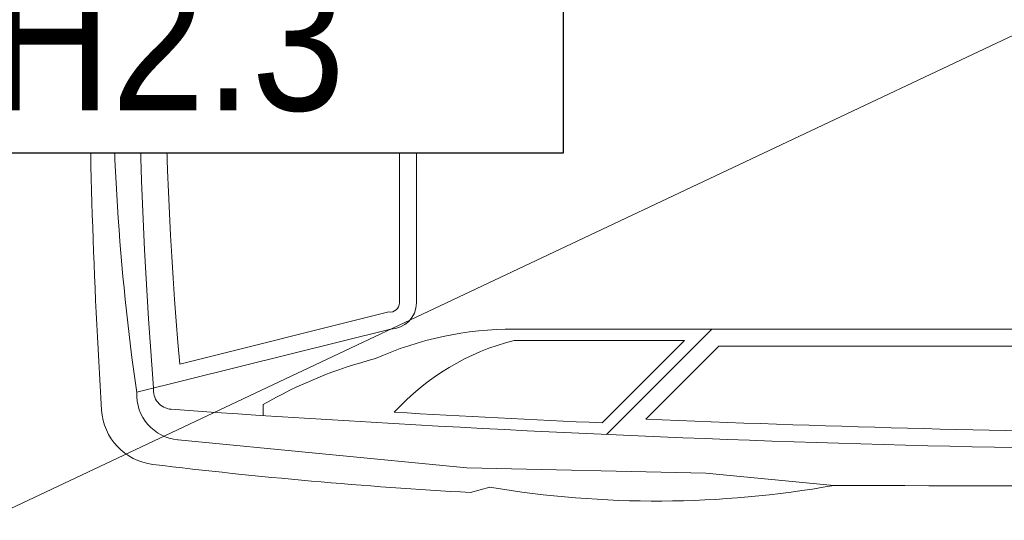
# Model space of a CAD drawing. Header units: millimetres. Extents: x -290 to 116110, y -2975 to 80225.
# Tile 41 of 247: x 49418 to 51158, y 27226 to 28109. Entities that reach past the tile are written whole.
import ezdxf
from ezdxf import colors
from ezdxf.entities.mleader import LeaderData, LeaderLine
from ezdxf.enums import TextEntityAlignment as Align
from ezdxf.math import Vec2, Vec3

# ---------------------------------------------------------------- set-up
doc = ezdxf.new("R2018")
doc.units = ezdxf.units.MM
doc.set_wipeout_variables(frame=1)
for name, color, linetype, lineweight in [('КИП_выноска', 6, 'Continuous', 25), ('Парковка', 7, 'Continuous', 18), ('Элементы узлов', 7, 'Continuous', 18)]:
    doc.layers.add(name, color=color, linetype=linetype, lineweight=lineweight)
doc.styles.add('Arial', font='arial.ttf', dxfattribs={"width": 0.85, "height": 350})
doc.styles.add('GOST 2.304', font='simplex.shx', dxfattribs={"width": 0.65, "oblique": 15})
doc.styles.get("Standard").update_dxf_attribs({"font": 'arial.ttf'})

# ---------------------------------------------------------------- blocks, each defined once
blk = doc.blocks.new('199_Парковочные места 3 класса и МГН - Средний класс-V65-B2_-11_400__На лист секция 4_-11_400')
at = {"layer": 'Парковка', "color": 253, "true_color": 0xaaaaaa}
blk.add_line((0, 0), (2500, -5300), dxfattribs=at)
at = {"layer": 'Элементы узлов', "color": 253, "true_color": 0xaaaaaa}
for p, q in [((1800, -2069.1), (1799.9, -3598.1)), ((1830, -2516.2), (1830, -3236.7)), ((2054.4, -3259.9), (2076.1, -3033.4)), ((1799.9, -3249.1), (1986, -3435.1)), ((1830, -3236.7), (1959, -3365.7)), ((2045.1, -3681.8), (2054.4, -3259.9)), ((1819.9, -3297.4), (1819.9, -3598.1)), ((1819.9, -3297.4), (1965.6, -3443)), ((2088.5, -3675.6), (2079.2, -3641.5)), ((2088.5, -3675.6), (2079.2, -3641.5)), ((1995.8, -4192.1), (2045.1, -3681.8)), ((1253.8, -3770.9), (753.8, -3770.9)), ((1253.8, -3770.9), (1753.8, -3770.9)), ((1253.8, -3800.9), (753.8, -3800.9)), ((1253.8, -3800.9), (1753.8, -3800.9)), ((1769.7, -3819.8), (1861.7, -4188.9)), ((1799.9, -3817), (1911.6, -4265.1)), ((1933.4, -4041.7), (1952.6, -4041.7)), ((1319.5, -4261.3), (1331, -4307.4))]:
    blk.add_line(p, q, dxfattribs=at)
for centre, radius, start, end in [((-27492.1, -2117.9), 29507.5, 355.94567, 0.83663), ((-119787.1, -2693.9), 121863.7, 359.840376, 0.470422), ((-119787.1, -2693.9), 121863.7, 359.840376, 0.470422), ((-27492.1, -2117.9), 29477.5, 357.57386, 359.37165), ((309.7, -3346.5), 1793.9, 350.5335, 10.0508), ((309.7, -3346.5), 1793.9, 350.5335, 10.0508), ((-27492.1, -2117.9), 29487.5, 356.7104, 357.42426), ((2403.2, -3598.1), 603.3, 179.9999, 204.0001), ((2237.6, -3491.9), 431, 194.2603, 227.5583), ((-6698.4, -3181.8), 8800.8, 353.11645, 356.78329), ((-6698.4, -3181.8), 8800.8, 353.11645, 356.78329), ((1753.8, -3817), 46.1, 0, 90), ((1753.8, -3817), 16.1, 350.2127, 90), ((2610.7, -3648.4), 783.2, 194.4186, 210.1446), ((1253.8, 2688.8), 6904.6, 264.9489, 275.0511), ((1915.1, -4184.1), 81.1, 267.5771, 354.3071), ((1907.8, -4201.7), 33.8, 262.905, 355.9457), ((1253.8, 3792.2), 8053.7, 265.37189, 274.62811), ((1936.5, -4224.2), 103.1, 273.6407, 353.1165), ((1936.5, -4224.2), 103.1, 273.6407, 353.1165), ((1322.3, -179.7), 4127.7, 269.0501, 278.2092), ((1257.8, 6442.3), 10791.2, 269.97872, 273.64072), ((1257.8, 6442.3), 10791.2, 269.97872, 273.64072)]:
    blk.add_arc(centre, radius, start, end, dxfattribs=at)
blk = doc.blocks.new('135_SLK_GD_AR_rvt-1-B2_-11_400__На лист секция 4_-11_400')
at = {"layer": 'Парковка', "color": 253, "lineweight": 18, "true_color": 0xaaaaaa, "rotation": 269.999999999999}
blk.add_blockref('199_Парковочные места 3 класса и МГН - Средний класс-V65-B2_-11_400__На лист секция 4_-11_400', (-13081709.7, -9269598.3), dxfattribs=at)
blk = doc.blocks.new('A$Cc005853f')
at = {"lineweight": 5}
blk.add_blockref('135_SLK_GD_AR_rvt-1-B2_-11_400__На лист секция 4_-11_400', (13133512.8, 9298039.8), dxfattribs=at)
blk = doc.blocks.new('_None')
blk = doc.blocks.new('*U339')
at = {"color": 0, "linetype": 'Continuous', "lineweight": 30, "ltscale": 75, "width": 0.85, "flags": 104}
blk.add_attdef('ПРИМЕЧАНИЕ_1', text='', height=2.5, dxfattribs=at).set_placement((8, 3.611), align=Align.BOTTOM_CENTER)
at = {"color": 0, "lineweight": 30, "style": 'GOST 2.304', "width": 0.85}
for tag, p in [('ИМЯ_КАБЕЛЯ_2', (8, -7.5)), ('ИМЯ_КАБЕЛЯ_3', (8, -12.5)), ('ИМЯ_КАБЕЛЯ_4', (8, -17.5)), ('ИМЯ_КАБЕЛЯ_5', (8, -22.5)), ('ИМЯ_КАБЕЛЯ_6', (8, -27.5)), ('ИМЯ_КАБЕЛЯ_7', (8, -32.5)), ('ИМЯ_КАБЕЛЯ_8', (8, -37.5)), ('ИМЯ_КАБЕЛЯ_9', (8, -42.5))]:
    blk.add_attdef(tag, text='', height=2.5, dxfattribs=at).set_placement(p, align=Align.BOTTOM_CENTER)
at = {"color": 0, "lineweight": 30, "width": 0.85, "flags": 104}
blk.add_attdef('ПРИМЕЧАНИЕ_2', text='', height=2.5, dxfattribs=at).set_placement((8, -7.53), align=Align.BOTTOM_CENTER)
at = {"linetype": 'Continuous'}
blk.add_wipeout([(0, 2.5), (16, 2.5), (16, -2.5), (0, -2.5)], dxfattribs=at)
at = {"color": 0, "linetype": 'Continuous'}
blk.add_lwpolyline([(0, -2.5), (16, -2.5), (16, 2.5), (0, 2.5)], close=True, dxfattribs=at)
at = {"color": 0, "lineweight": 30, "style": 'GOST 2.304', "width": 0.85}
blk.add_attdef('ИМЯ_КАБЕЛЯ_1', text='', height=2.5, dxfattribs=at).set_placement((8, -2.5), align=Align.BOTTOM_CENTER)

msp = doc.modelspace()

# ---------------------------------------------------------------- block references
msp.add_blockref('A$Cc005853f', (2087, 921.7))

# ---------------------------------------------------------------- next in the draw order: leaders
at = {"layer": 'КИП_выноска'}
ml = msp.add_multileader_mtext('Standard', dxfattribs=at)
ml.set_content('LS2.3.1...LS2.3.3\\PДН2.3', color=256, style='Arial')
ml.set_leader_properties(color=256, linetype='ByLayer', lineweight=-1)
ml.set_arrow_properties(name='NONE')
ml.build(insert=Vec2(0, 0))
ml.multileader.update_dxf_attribs({"has_dogleg": 0, "text_left_attachment_type": 6, "text_right_attachment_type": 6, "dogleg_length": 0.5, "arrow_head_size": 300})
ctx = ml.context
ctx.base_point, ctx.char_height, ctx.arrow_head_size, ctx.landing_gap_size, ctx.plane_origin = Vec3(47193.4, 29486.5), 250, 300, 100, Vec3(53065.5, 26925.8)
ctx.left_attachment, ctx.right_attachment = 6, 6
notes = []
notes.append((ctx, [(0, (1, 1, 0), (47192.9, 29486.5), (1, 0), 0.5, [(0, [(46078.3, 26934.2)], 0, [])])]))
ctx.mtext.insert, ctx.mtext.width, ctx.mtext.flow_direction = Vec3(47293.4, 29794.9), 2365.858, 5
ctx.mtext.has_bg_fill, ctx.mtext.bg_color, ctx.mtext.bg_scale_factor, ctx.mtext.bg_transparency, ctx.mtext.use_window_bg_color = 1, -1027028792, 1.5, 0, 1
for ctx, leaders in notes:
    for number, flags, end, landing, length, lines in leaders:
        leader = LeaderData()
        leader.index, (leader.has_last_leader_line, leader.has_dogleg_vector, leader.attachment_direction) = number, flags
        leader.last_leader_point, leader.dogleg_vector, leader.dogleg_length = Vec3(end), Vec3(landing), length
        for number, points, colour, breaks in lines:
            line = LeaderLine()
            line.index, line.vertices, line.color, line.breaks = number, Vec3.list(points), colors.encode_raw_color(colour), breaks
            leader.lines.append(line)
        ctx.leaders.append(leader)

# ---------------------------------------------------------------- next in the draw order: block references
ref = msp.add_blockref('*U339', (48779, 28623.2), dxfattribs=dict(at, xscale=100, yscale=100, zscale=100))
lines = msp.add_mtext('\\W0.8500;', dxfattribs={"layer": '0', "color": 0, "lineweight": 30, "insert": (49579, 27870.2), "char_height": 2.5, "attachment_point": 1})
ref.add_attrib('ПРИМЕЧАНИЕ_2', '', (49579, 27870.2), dxfattribs={"flags": 104}).embed_mtext(lines)

# ---------------------------------------------------------------- next in the draw order: block references
ref = msp.add_blockref('*U339', (48779, 28124.2), dxfattribs=dict(at, xscale=100, yscale=100, zscale=100))
ref.add_attrib('ИМЯ_КАБЕЛЯ_1', 'ДН2.3', dxfattribs={"layer": '0', "color": 0, "lineweight": 30, "height": 250, "style": 'Arial', "width": 0.85}).set_placement((49579, 27874.2), align=Align.BOTTOM_CENTER)
lines = msp.add_mtext('\\W0.8500;', dxfattribs={"layer": '0', "color": 0, "lineweight": 30, "insert": (49579, 27371.2), "char_height": 2.5, "attachment_point": 1})
ref.add_attrib('ПРИМЕЧАНИЕ_2', '', (49579, 27371.2), dxfattribs={"flags": 104}).embed_mtext(lines)

doc.saveas('drawing.dxf')
